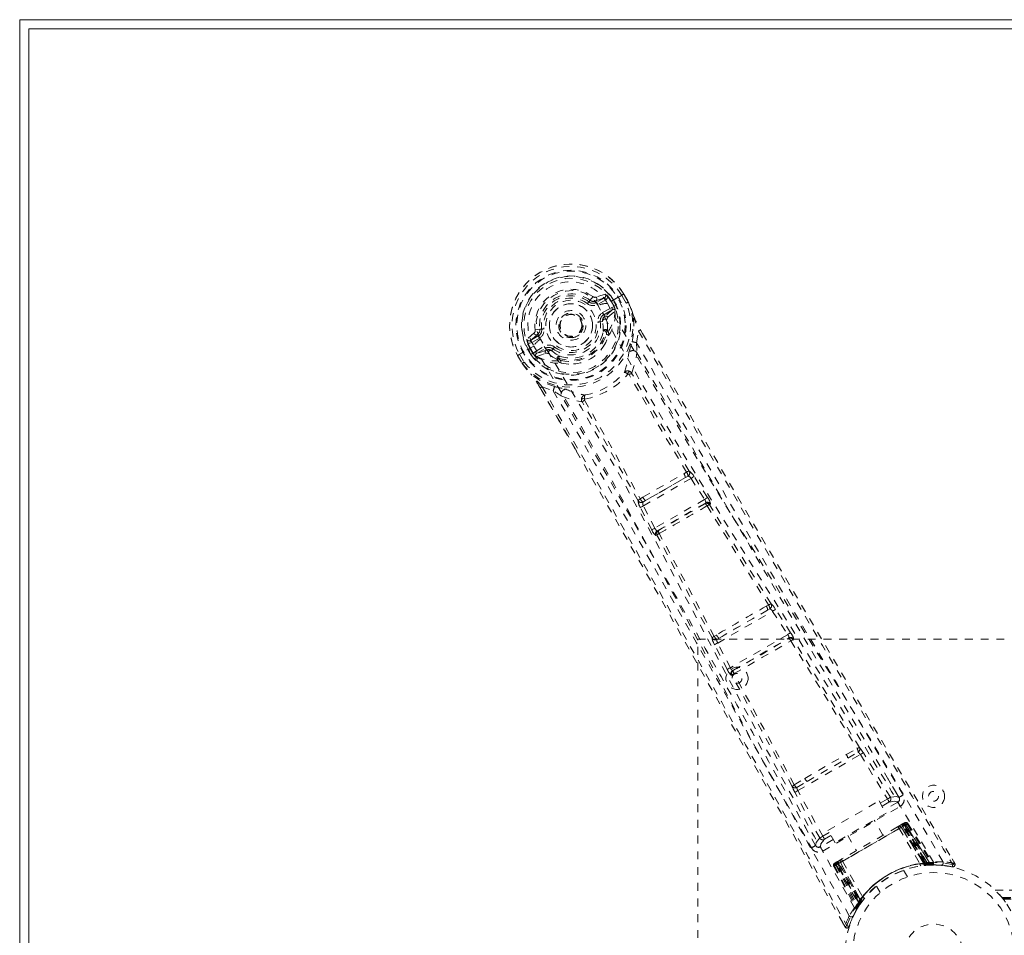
# Model space of a CAD drawing. Header units: inches. Extents: x 21.8 to 105.3, y 43.6 to 67.3.
# Tile 2 of 6: x 21.8 to 34.3, y 55.7 to 67.3. Entities that reach past the tile are written whole.
import ezdxf

# ---------------------------------------------------------------- set-up
doc = ezdxf.new("R2010")
doc.units = ezdxf.units.IN
doc.header["$MEASUREMENT"] = 0
doc.linetypes.add('SLD-Dashed', pattern=[0.075, 0.05, -0.025])
doc.linetypes.add('SLD-Solid', pattern=[0])

msp = doc.modelspace()

# ---------------------------------------------------------------- linework, layer by layer
at = {"color": 7, "linetype": 'SLD-Solid', "lineweight": 15}
for p, q in [((21.788, 67.308), (105.288, 67.308)), ((21.788, 43.558), (21.788, 67.308)), ((21.906, 67.19), (105.17, 67.19)), ((21.906, 43.676), (21.906, 67.19)), ((105.17, 67.19), (21.906, 67.19)), ((21.906, 67.19), (21.906, 43.676))]:
    msp.add_line(p, q, dxfattribs=at)
at = {"color": 7, "linetype": 'SLD-Dashed', "lineweight": 0}
for p, q in [((29.117, 63.732), (29.228, 63.773)), ((29.236, 63.819), (29.121, 63.78)), ((29.228, 63.773), (29.127, 63.714)), ((29.403, 63.779), (29.265, 63.699)), ((29.422, 63.79), (29.403, 63.779)), ((29.468, 63.817), (29.422, 63.79)), ((29.504, 63.704), (29.447, 63.803)), ((29.472, 63.819), (29.468, 63.817)), ((29.529, 63.718), (29.47, 63.819)), ((29.472, 63.819), (29.53, 63.719)), ((29.029, 63.72), (29.043, 63.74)), ((29.043, 63.74), (29.05, 63.735)), ((29.117, 63.732), (29.127, 63.714)), ((29.243, 63.747), (29.142, 63.688)), ((29.145, 63.673), (29.146, 63.671)), ((29.203, 63.583), (29.316, 63.648)), ((29.312, 63.724), (29.316, 63.726)), ((29.351, 63.656), (29.312, 63.724)), ((29.351, 63.666), (29.316, 63.726)), ((29.342, 63.742), (29.378, 63.68)), ((29.342, 63.742), (29.342, 63.742)), ((29.351, 63.666), (29.378, 63.68)), ((29.351, 63.666), (29.356, 63.647)), ((29.356, 63.647), (29.351, 63.656)), ((29.378, 63.68), (29.378, 63.68)), ((29.532, 63.715), (29.53, 63.719)), ((28.933, 63.506), (28.937, 63.499)), ((29.218, 63.557), (29.331, 63.622)), ((29.23, 63.535), (29.218, 63.557)), ((29.331, 63.622), (29.23, 63.535)), ((29.271, 63.524), (29.359, 63.6)), ((29.363, 63.615), (29.359, 63.6)), ((29.359, 63.6), (29.359, 63.6)), ((29.359, 63.6), (29.359, 63.6)), ((29.363, 63.615), (29.364, 63.621)), ((28.937, 63.499), (28.944, 63.485)), ((29.203, 63.472), (29.174, 63.468)), ((28.33, 63.323), (28.239, 63.243)), ((28.284, 63.227), (28.374, 63.303)), ((28.384, 63.286), (28.284, 63.227)), ((28.399, 63.26), (28.299, 63.201)), ((28.404, 63.371), (28.345, 63.363)), ((28.374, 63.303), (28.384, 63.286)), ((28.404, 63.371), (28.428, 63.374)), ((29.25, 63.333), (29.241, 63.349)), ((29.273, 63.34), (29.264, 63.356)), ((29.281, 63.311), (29.28, 63.291)), ((29.635, 63.2), (29.661, 63.348)), ((29.685, 63.364), (29.712, 63.318)), ((29.711, 63.317), (29.685, 63.363)), ((28.328, 63.158), (28.191, 63.079)), ((28.284, 63.13), (28.279, 63.128)), ((28.279, 63.128), (28.314, 63.067)), ((28.323, 63.062), (28.284, 63.13)), ((28.348, 63.089), (28.46, 63.154)), ((28.363, 63.063), (28.475, 63.128)), ((28.412, 63.248), (28.411, 63.25)), ((28.488, 63.106), (28.475, 63.128)), ((28.125, 63.042), (28.121, 63.04)), ((28.121, 63.04), (28.179, 62.939)), ((28.122, 63.041), (28.18, 62.94)), ((28.171, 63.068), (28.125, 63.042)), ((28.148, 63.053), (28.205, 62.954)), ((28.191, 63.079), (28.171, 63.068)), ((28.289, 63.051), (28.254, 63.113)), ((28.289, 63.051), (28.314, 63.067)), ((28.289, 63.051), (28.289, 63.051)), ((28.314, 63.067), (28.328, 63.053)), ((28.328, 63.053), (28.323, 63.062)), ((28.347, 63.034), (28.353, 63.032)), ((28.353, 63.032), (28.353, 63.031)), ((28.353, 63.032), (28.353, 63.031)), ((28.367, 63.027), (28.353, 63.031)), ((28.488, 63.106), (28.363, 63.063)), ((28.367, 63.027), (28.477, 63.066)), ((28.574, 63.122), (28.556, 63.098)), ((28.644, 63.004), (28.653, 62.988)), ((28.179, 62.939), (28.182, 62.935)), ((28.636, 62.972), (28.626, 62.988)), ((28.675, 62.942), (28.656, 62.951)), ((29.54, 62.796), (29.54, 62.796)), ((28.408, 62.627), (28.868, 61.825)), ((28.872, 61.827), (28.41, 62.627)), ((28.435, 62.64), (28.576, 62.588)), ((28.973, 62.469), (28.973, 62.469)), ((30.271, 61.555), (30.236, 61.535)), ((30.256, 61.485), (30.29, 61.504)), ((30.538, 61.233), (30.366, 61.499)), ((29.723, 61.126), (30.328, 61.475)), ((30.256, 61.485), (29.751, 61.193)), ((30.328, 61.475), (30.501, 61.208)), ((29.717, 61.236), (29.683, 61.216)), ((29.717, 61.174), (29.751, 61.193)), ((29.867, 60.843), (29.723, 61.126)), ((30.501, 61.208), (29.867, 60.843)), ((29.898, 60.808), (30.516, 61.165)), ((30.516, 61.165), (30.506, 61.154)), ((30.565, 61.139), (30.575, 61.15)), ((29.828, 60.822), (29.684, 61.105)), ((29.895, 60.752), (29.881, 60.749)), ((29.913, 60.811), (29.898, 60.808)), ((30.667, 59.382), (31.366, 59.785)), ((31.303, 59.801), (30.685, 59.444)), ((31.314, 59.866), (31.286, 59.85)), ((31.303, 59.801), (31.331, 59.816)), ((31.366, 59.785), (31.557, 59.488)), ((31.595, 59.513), (31.404, 59.81)), ((30.413, 59.433), (36.413, 59.433)), ((30.413, 51.433), (30.413, 59.433)), ((30.652, 59.484), (30.624, 59.467)), ((30.685, 59.444), (30.658, 59.428)), ((30.829, 59.068), (30.667, 59.382)), ((31.557, 59.488), (30.829, 59.068)), ((30.857, 59.032), (31.574, 59.446)), ((31.574, 59.446), (31.569, 59.439)), ((31.629, 59.425), (31.634, 59.432)), ((30.789, 59.047), (30.628, 59.361)), ((30.866, 59.033), (30.857, 59.032)), ((30.84, 58.973), (30.848, 58.974)), ((32.303, 57.966), (32.441, 58.039)), ((32.321, 57.92), (32.454, 57.995)), ((31.687, 57.505), (32.482, 57.964)), ((31.805, 57.623), (32.321, 57.92)), ((32.482, 57.964), (32.826, 57.399)), ((32.864, 57.422), (32.52, 57.987)), ((31.642, 57.577), (31.775, 57.661)), ((31.674, 57.544), (31.805, 57.623)), ((32.972, 57.421), (32.826, 57.668)), ((32.005, 56.925), (31.687, 57.505)), ((31.965, 56.903), (31.648, 57.484)), ((32.07, 56.999), (32.72, 57.374)), ((32.72, 57.374), (32.81, 57.218)), ((32.735, 57.347), (32.826, 57.399)), ((32.977, 57.412), (32.974, 57.419)), ((32.005, 56.737), (32.988, 57.305)), ((32.758, 57.308), (32.848, 57.36)), ((32.958, 57.357), (32.786, 57.259)), ((32.81, 57.218), (32.16, 56.843)), ((32.77, 56.938), (32.658, 57.13)), ((31.771, 57.059), (31.912, 56.809)), ((32.16, 56.843), (32.07, 56.999)), ((32.183, 56.565), (33.048, 57.065)), ((33.037, 57.058), (32.194, 56.572)), ((32.209, 56.581), (33.021, 57.049)), ((33.02, 57.082), (32.973, 57.055)), ((32.973, 57.055), (33.006, 57.074)), ((32.975, 57.023), (33.24, 56.574)), ((33.061, 57.072), (33.002, 57.039)), ((33.002, 57.038), (33.002, 57.039)), ((33.002, 57.039), (33.295, 56.571)), ((33.294, 56.571), (33.002, 57.038)), ((33.012, 57.077), (33.006, 57.074)), ((33.026, 57.053), (33.021, 57.049)), ((33.021, 57.049), (33.291, 56.583)), ((33.028, 57.087), (33.022, 57.083)), ((33.298, 56.583), (33.026, 57.053)), ((33.039, 57.093), (33.033, 57.09)), ((33.037, 57.058), (33.042, 57.062)), ((33.31, 56.585), (33.037, 57.058)), ((33.042, 57.062), (33.318, 56.585)), ((33.054, 57.068), (33.048, 57.065)), ((33.048, 57.065), (33.324, 56.586)), ((33.333, 56.586), (33.054, 57.068)), ((33.373, 56.571), (33.057, 57.074)), ((33.061, 57.072), (33.372, 56.574)), ((33.088, 57.088), (33.076, 57.081)), ((33.076, 57.081), (33.393, 56.574)), ((33.088, 57.088), (33.409, 56.574)), ((32.137, 56.884), (31.974, 56.79)), ((32.005, 56.925), (32.086, 56.972)), ((32.027, 56.886), (32.108, 56.933)), ((32.321, 56.935), (32.432, 56.743)), ((31.913, 56.807), (31.918, 56.8)), ((32.228, 56.625), (32.181, 56.598)), ((32.195, 56.606), (32.228, 56.625)), ((33.682, 56.58), (33.648, 56.638)), ((32.154, 56.549), (32.143, 56.542)), ((32.143, 56.542), (32.427, 56.007)), ((32.154, 56.549), (32.435, 56.021)), ((32.169, 56.591), (32.162, 56.587)), ((32.228, 56.592), (32.17, 56.558)), ((32.17, 56.562), (32.448, 56.037)), ((32.17, 56.558), (32.445, 56.04)), ((32.18, 56.597), (32.174, 56.594)), ((32.183, 56.565), (32.176, 56.562)), ((32.176, 56.562), (32.454, 56.079)), ((32.459, 56.086), (32.183, 56.565)), ((32.188, 56.568), (32.194, 56.572)), ((32.463, 56.092), (32.188, 56.568)), ((32.195, 56.606), (32.19, 56.603)), ((32.194, 56.572), (32.467, 56.098)), ((32.209, 56.581), (32.204, 56.578)), ((32.204, 56.578), (32.475, 56.108)), ((32.479, 56.114), (32.209, 56.581)), ((32.228, 56.592), (32.229, 56.592)), ((32.487, 56.105), (32.228, 56.592)), ((32.229, 56.592), (32.488, 56.105)), ((32.255, 56.607), (32.512, 56.153)), ((33.081, 56.408), (33.033, 56.492)), ((33.291, 56.583), (33.298, 56.583)), ((33.291, 56.583), (33.294, 56.554)), ((33.295, 56.571), (33.294, 56.571)), ((33.301, 56.555), (33.294, 56.554)), ((33.295, 56.571), (33.372, 56.574)), ((33.298, 56.583), (33.301, 56.555)), ((33.31, 56.585), (33.313, 56.556)), ((33.318, 56.585), (33.31, 56.585)), ((33.318, 56.585), (33.32, 56.557)), ((33.321, 56.557), (33.322, 56.557)), ((33.322, 56.557), (33.339, 56.557)), ((33.324, 56.586), (33.333, 56.586)), ((33.324, 56.586), (33.327, 56.557)), ((33.335, 56.558), (33.327, 56.557)), ((33.333, 56.586), (33.335, 56.558)), ((33.365, 56.559), (33.335, 56.558)), ((33.358, 56.558), (33.397, 56.56)), ((33.393, 56.574), (33.409, 56.574)), ((33.411, 56.561), (33.426, 56.561)), ((33.418, 56.56), (33.434, 56.56)), ((33.597, 56.545), (33.651, 56.537)), ((33.657, 56.564), (33.65, 56.535)), ((32.687, 56.292), (32.735, 56.208)), ((34.199, 56.238), (92.877, 56.238)), ((92.877, 56.238), (34.2, 56.238)), ((32.475, 56.108), (32.479, 56.114)), ((34.286, 56.143), (34.282, 56.148)), ((34.282, 56.148), (92.795, 56.148)), ((34.282, 56.148), (92.795, 56.148)), ((92.797, 56.148), (34.282, 56.148)), ((34.285, 56.144), (34.29, 56.138)), ((34.286, 56.143), (92.791, 56.143)), ((34.288, 56.14), (92.788, 56.14)), ((34.293, 56.134), (92.783, 56.134)), ((34.301, 56.124), (92.776, 56.124)), ((34.302, 56.123), (92.775, 56.123)), ((32.427, 56.007), (32.435, 56.021)), ((32.427, 55.979), (32.434, 55.992)), ((32.445, 56.04), (32.487, 56.105)), ((32.445, 56.01), (32.485, 56.074)), ((32.454, 56.079), (32.459, 56.086)), ((32.478, 56.063), (32.454, 56.079)), ((32.483, 56.07), (32.459, 56.086)), ((32.467, 56.098), (32.463, 56.092)), ((32.487, 56.075), (32.463, 56.092)), ((32.491, 56.081), (32.467, 56.098)), ((32.478, 56.063), (32.473, 56.055)), ((32.498, 56.091), (32.475, 56.108)), ((32.483, 56.07), (32.478, 56.063)), ((32.481, 56.068), (32.487, 56.075)), ((32.485, 56.074), (32.486, 56.074)), ((32.486, 56.074), (32.491, 56.081)), ((32.488, 56.105), (32.487, 56.105)), ((32.502, 56.097), (32.498, 56.091)), ((32.253, 55.832), (32.285, 55.773)), ((32.253, 55.832), (32.285, 55.773)), ((32.256, 55.829), (32.287, 55.774)), ((32.285, 55.773), (32.312, 55.788)), ((32.339, 55.78), (32.358, 55.83))]:
    msp.add_line(p, q, dxfattribs=at)
at = {"color": 7, "linetype": 'SLD-Dashed', "lineweight": 0, "flags": 128}
for points in [[(28.411, 63.25), (28.378, 63.319), (28.361, 63.395), (28.36, 63.474), (28.377, 63.553), (28.409, 63.628), (28.455, 63.696), (28.513, 63.755), (28.581, 63.802), (28.656, 63.837), (28.737, 63.858), (28.819, 63.864), (28.899, 63.855), (28.976, 63.829), (29.044, 63.789), (29.101, 63.737), (29.145, 63.673)], [(29.243, 63.747), (29.24, 63.752), (29.237, 63.756), (29.235, 63.761), (29.233, 63.765), (29.231, 63.768), (29.229, 63.77), (29.228, 63.772), (29.228, 63.773)], [(29.271, 63.783), (29.261, 63.762), (29.243, 63.747)], [(29.447, 63.803), (29.452, 63.806), (29.458, 63.809), (29.462, 63.812), (29.466, 63.815), (29.469, 63.817), (29.471, 63.818), (29.472, 63.819), (29.472, 63.819)], [(29.011, 63.697), (29.014, 63.701), (29.017, 63.706), (29.02, 63.71), (29.023, 63.713), (29.025, 63.716), (29.027, 63.718), (29.028, 63.72), (29.029, 63.72)], [(29.142, 63.688), (29.139, 63.693), (29.136, 63.698), (29.134, 63.702), (29.132, 63.706), (29.13, 63.71), (29.128, 63.712), (29.127, 63.714), (29.127, 63.714)], [(33.411, 56.595), (32.88, 57.496), (32.341, 58.388), (31.793, 59.273), (31.243, 60.151), (30.696, 61.026), (30.16, 61.902), (29.642, 62.783), (29.146, 63.671)], [(33.533, 56.602), (33.003, 57.504), (32.463, 58.4), (31.917, 59.287), (31.368, 60.169), (30.821, 61.047), (30.284, 61.926), (29.764, 62.81), (29.265, 63.699)], [(29.316, 63.726), (29.319, 63.728), (29.325, 63.732), (29.333, 63.736), (29.342, 63.742)], [(29.316, 63.648), (29.333, 63.654), (29.351, 63.656)], [(29.331, 63.622), (29.33, 63.622), (29.329, 63.624), (29.328, 63.626), (29.326, 63.63), (29.324, 63.633), (29.321, 63.638), (29.319, 63.643), (29.316, 63.648)], [(29.351, 63.666), (29.351, 63.666), (29.351, 63.666)], [(29.53, 63.719), (29.53, 63.719), (29.529, 63.718), (29.527, 63.717), (29.524, 63.715), (29.52, 63.713), (29.515, 63.71), (29.51, 63.707), (29.504, 63.704)], [(29.532, 63.715), (29.531, 63.714), (29.529, 63.714), (29.526, 63.713), (29.523, 63.711), (29.519, 63.71), (29.514, 63.708), (29.509, 63.706), (29.504, 63.704)], [(29.53, 63.719), (29.567, 63.628), (29.592, 63.554)], [(29.596, 63.543), (29.57, 63.621), (29.532, 63.715)], [(29.203, 63.583), (29.206, 63.578), (29.209, 63.573), (29.211, 63.568), (29.213, 63.565), (29.215, 63.561), (29.217, 63.559), (29.218, 63.557), (29.218, 63.557)], [(29.258, 63.491), (29.261, 63.513), (29.271, 63.524)], [(29.579, 63.213), (29.604, 63.371), (29.596, 63.543)], [(29.596, 63.543), (29.594, 63.549), (29.592, 63.554)], [(28.458, 63.378), (28.452, 63.377), (28.447, 63.376), (28.442, 63.376), (28.437, 63.375), (28.434, 63.374), (28.431, 63.374), (28.429, 63.374), (28.428, 63.374)], [(29.145, 63.465), (29.15, 63.465), (29.156, 63.466), (29.161, 63.467), (29.165, 63.467), (29.169, 63.468), (29.172, 63.468), (29.174, 63.468), (29.174, 63.468)], [(29.21, 63.346), (29.211, 63.403), (29.203, 63.472)], [(29.264, 63.356), (29.266, 63.418), (29.258, 63.491)], [(28.374, 63.303), (28.399, 63.334), (28.404, 63.352)], [(28.399, 63.26), (28.397, 63.265), (28.394, 63.269), (28.391, 63.274), (28.389, 63.278), (28.387, 63.281), (28.386, 63.283), (28.385, 63.285), (28.384, 63.286)], [(28.404, 63.352), (28.405, 63.362), (28.404, 63.371)], [(29.209, 63.149), (29.244, 63.203), (29.28, 63.291)], [(29.661, 63.348), (29.666, 63.351), (29.671, 63.354), (29.676, 63.357), (29.68, 63.36), (29.683, 63.362), (29.685, 63.363), (29.686, 63.364), (29.685, 63.364)], [(29.661, 63.348), (30.394, 62.081), (31.138, 60.809), (31.875, 59.563), (32.001, 59.35), (32.132, 59.128), (32.242, 58.943), (32.359, 58.746), (32.487, 58.531), (32.626, 58.298), (32.737, 58.111), (32.871, 57.885), (33.037, 57.607), (33.145, 57.426), (33.277, 57.204), (33.411, 56.979), (33.537, 56.765), (33.657, 56.564)], [(29.712, 63.318), (31.004, 61.096), (32.34, 58.837), (33.682, 56.58)], [(28.299, 63.201), (28.276, 63.194), (28.253, 63.195)], [(28.284, 63.227), (28.284, 63.227), (28.285, 63.225), (28.286, 63.223), (28.288, 63.219), (28.29, 63.215), (28.293, 63.211), (28.296, 63.206), (28.299, 63.201)], [(32.341, 55.914), (31.824, 56.824), (31.319, 57.739), (30.823, 58.656), (30.334, 59.573), (29.847, 60.485), (29.354, 61.389), (28.849, 62.281), (28.328, 63.158)], [(32.408, 56.016), (31.893, 56.926), (31.39, 57.839), (30.898, 58.755), (30.413, 59.671), (29.929, 60.582), (29.438, 61.484), (28.934, 62.374), (28.413, 63.247)], [(28.46, 63.154), (28.463, 63.149), (28.466, 63.144), (28.469, 63.14), (28.471, 63.136), (28.473, 63.133), (28.474, 63.13), (28.475, 63.129), (28.475, 63.128)], [(28.592, 63.146), (28.588, 63.141), (28.585, 63.137), (28.582, 63.133), (28.579, 63.129), (28.577, 63.126), (28.575, 63.124), (28.574, 63.122), (28.574, 63.122)], [(33.026, 57.45), (32.956, 57.566), (32.868, 57.714), (32.761, 57.894), (32.636, 58.105), (32.509, 58.319), (32.396, 58.507), (32.318, 58.639), (32.247, 58.758), (32.185, 58.862), (32.106, 58.995), (32.023, 59.136), (31.943, 59.27), (31.528, 59.97), (31.111, 60.674), (30.618, 61.512), (30.118, 62.366), (29.635, 63.2)], [(28.121, 63.04), (28.121, 63.039), (28.122, 63.04), (28.124, 63.041), (28.128, 63.042), (28.132, 63.044), (28.137, 63.047), (28.142, 63.05), (28.148, 63.053)], [(28.314, 63.067), (28.314, 63.067), (28.314, 63.067)], [(28.323, 63.062), (28.333, 63.077), (28.348, 63.089)], [(28.348, 63.089), (28.351, 63.084), (28.353, 63.079), (28.356, 63.075), (28.358, 63.071), (28.36, 63.068), (28.362, 63.065), (28.362, 63.064), (28.363, 63.063)], [(28.512, 63.06), (28.492, 63.069), (28.477, 63.066)], [(28.626, 62.988), (28.572, 63.017), (28.512, 63.06)], [(28.556, 63.098), (28.611, 63.057), (28.662, 63.029)], [(29.535, 63.068), (29.537, 63.076), (29.541, 63.089)], [(29.573, 62.816), (29.616, 62.942), (29.64, 63.072)], [(28.205, 62.954), (28.2, 62.951), (28.194, 62.947), (28.189, 62.945), (28.185, 62.942), (28.182, 62.941), (28.18, 62.939), (28.179, 62.939), (28.179, 62.939)], [(28.179, 62.939), (28.239, 62.861), (28.291, 62.803)], [(28.182, 62.935), (28.182, 62.936), (28.184, 62.937), (28.186, 62.939), (28.189, 62.941), (28.193, 62.944), (28.197, 62.947), (28.201, 62.95), (28.205, 62.954)], [(28.182, 62.935), (28.237, 62.863), (28.298, 62.794)], [(28.675, 62.942), (28.768, 62.928), (28.833, 62.932)], [(28.291, 62.803), (28.294, 62.798), (28.298, 62.794)], [(28.593, 62.643), (28.444, 62.7), (28.298, 62.794)], [(29.573, 62.816), (29.566, 62.824), (29.558, 62.829), (29.549, 62.831), (29.541, 62.831), (29.534, 62.827), (29.529, 62.82), (29.526, 62.811), (29.526, 62.801)], [(30.27, 61.555), (29.901, 62.174), (29.54, 62.796)], [(30.305, 61.567), (29.935, 62.186), (29.575, 62.807)], [(28.408, 62.627), (28.408, 62.627), (28.409, 62.627), (28.411, 62.628), (28.415, 62.629), (28.419, 62.632), (28.425, 62.634), (28.43, 62.637), (28.435, 62.64)], [(28.435, 62.64), (29.166, 61.37), (29.895, 60.091), (30.606, 58.83), (30.714, 58.638), (30.826, 58.437), (30.926, 58.26), (31.023, 58.087), (31.129, 57.899), (31.202, 57.768), (31.279, 57.631), (31.355, 57.495), (31.413, 57.392), (31.481, 57.27), (31.56, 57.128), (31.723, 56.839), (31.823, 56.66), (31.947, 56.438), (32.075, 56.21), (32.196, 55.993), (32.312, 55.788)], [(28.576, 62.588), (28.836, 62.138), (29.101, 61.675), (29.371, 61.201), (29.626, 60.754), (29.887, 60.293), (30.158, 59.813), (30.398, 59.386), (30.524, 59.162), (30.658, 58.924), (30.799, 58.672), (30.948, 58.407), (31.082, 58.167), (31.2, 57.957), (31.293, 57.79), (31.398, 57.603), (31.516, 57.392), (31.626, 57.195), (31.72, 57.027), (31.798, 56.888), (31.861, 56.777)], [(28.684, 62.52), (28.809, 62.476), (28.94, 62.45)], [(28.719, 62.615), (28.732, 62.612), (28.74, 62.609)], [(28.976, 62.483), (28.967, 62.488), (28.958, 62.49), (28.95, 62.489), (28.943, 62.485), (28.938, 62.479), (28.936, 62.47), (28.936, 62.46), (28.94, 62.45)], [(29.655, 61.192), (29.304, 61.821), (28.946, 62.444)], [(28.973, 62.469), (29.332, 61.845), (29.683, 61.216)], [(28.868, 61.825), (29.713, 60.351), (31.002, 58.064), (32.253, 55.832)], [(29.717, 61.236), (29.976, 61.387), (30.236, 61.535)], [(30.328, 61.475), (30.341, 61.483), (30.353, 61.491), (30.361, 61.496), (30.366, 61.499)], [(29.751, 61.193), (30.003, 61.34), (30.256, 61.485)], [(29.684, 61.105), (29.688, 61.108), (29.697, 61.112), (29.71, 61.119), (29.723, 61.126)], [(29.717, 61.174), (29.716, 61.173), (29.715, 61.171), (29.714, 61.166), (29.714, 61.155), (29.717, 61.141), (29.723, 61.126)], [(30.501, 61.208), (30.514, 61.217), (30.525, 61.224), (30.534, 61.23), (30.538, 61.233)], [(30.501, 61.208), (30.506, 61.201), (30.51, 61.194), (30.514, 61.187), (30.516, 61.181), (30.518, 61.171), (30.516, 61.165)], [(30.532, 61.126), (30.921, 60.496), (31.314, 59.866)], [(31.346, 59.879), (30.954, 60.51), (30.565, 61.139)], [(29.828, 60.822), (29.832, 60.825), (29.842, 60.829), (29.854, 60.836), (29.867, 60.843)], [(29.898, 60.808), (29.892, 60.809), (29.884, 60.816), (29.88, 60.821), (29.875, 60.828), (29.871, 60.835), (29.867, 60.843)], [(30.596, 59.446), (30.246, 60.101), (29.895, 60.752)], [(30.624, 59.467), (30.274, 60.123), (29.923, 60.775)], [(31.366, 59.785), (31.379, 59.794), (31.391, 59.801), (31.4, 59.807), (31.404, 59.81)], [(31.404, 59.81), (31.386, 59.836), (31.384, 59.838)], [(31.557, 59.488), (31.57, 59.497), (31.582, 59.504), (31.591, 59.51), (31.595, 59.513)], [(30.628, 59.361), (30.614, 59.39), (30.613, 59.393)], [(30.628, 59.361), (30.632, 59.364), (30.641, 59.368), (30.654, 59.375), (30.667, 59.382)], [(31.598, 59.411), (32.021, 58.727), (32.441, 58.039)], [(32.471, 58.054), (32.052, 58.741), (31.629, 59.425)], [(30.789, 59.047), (30.793, 59.05), (30.803, 59.054), (30.815, 59.061), (30.829, 59.068)], [(31.642, 57.578), (31.257, 58.286), (30.876, 58.994)], [(31.615, 57.559), (31.229, 58.266), (30.848, 58.974)], [(31.775, 57.661), (32.039, 57.814), (32.303, 57.966)], [(31.805, 57.623), (32.063, 57.772), (32.321, 57.92)], [(32.482, 57.964), (32.495, 57.972), (32.507, 57.979), (32.516, 57.985), (32.52, 57.987)], [(31.648, 57.484), (31.652, 57.486), (31.661, 57.491), (31.674, 57.498), (31.687, 57.505)], [(32.826, 57.399), (32.839, 57.407), (32.851, 57.414), (32.86, 57.42), (32.864, 57.422)], [(32.848, 57.36), (32.847, 57.361), (32.846, 57.363), (32.844, 57.367), (32.841, 57.372), (32.838, 57.378), (32.834, 57.384), (32.83, 57.391), (32.826, 57.399)], [(32.848, 57.36), (32.922, 57.37), (32.958, 57.357)], [(32.974, 57.419), (32.938, 57.432), (32.864, 57.422)], [(32.988, 57.305), (32.977, 57.325), (32.967, 57.341), (32.96, 57.353), (32.958, 57.357)], [(32.955, 57.044), (32.779, 56.943), (32.601, 56.84), (32.422, 56.737), (32.247, 56.636)], [(32.975, 57.023), (32.797, 56.92), (32.615, 56.815), (32.434, 56.71), (32.255, 56.607)], [(32.961, 57.048), (32.961, 57.048), (32.959, 57.047), (32.957, 57.046), (32.955, 57.044)], [(33.002, 57.038), (32.999, 57.037), (32.993, 57.033), (32.985, 57.029), (32.975, 57.023)], [(33.021, 57.082), (33.02, 57.082), (33.019, 57.082)], [(33.026, 57.053), (33.033, 57.057), (33.04, 57.06), (33.046, 57.064), (33.051, 57.067), (33.056, 57.069), (33.059, 57.071), (33.06, 57.072), (33.061, 57.072)], [(33.036, 57.091), (33.035, 57.091), (33.033, 57.09), (33.031, 57.088), (33.028, 57.087)], [(33.076, 57.081), (33.073, 57.08), (33.066, 57.075), (33.055, 57.069), (33.042, 57.062)], [(33.054, 57.068), (33.067, 57.076), (33.078, 57.082), (33.086, 57.087), (33.088, 57.088)], [(33.061, 57.072), (33.057, 57.077), (33.055, 57.079)], [(31.965, 56.903), (31.919, 56.844), (31.913, 56.807)], [(31.965, 56.903), (31.97, 56.906), (31.978, 56.91), (31.99, 56.917), (32.005, 56.925)], [(31.974, 56.79), (31.981, 56.827), (32.027, 56.886)], [(32.027, 56.886), (32.026, 56.887), (32.025, 56.889), (32.023, 56.893), (32.02, 56.898), (32.017, 56.904), (32.013, 56.91), (32.009, 56.917), (32.005, 56.925)], [(31.974, 56.79), (31.977, 56.785), (31.984, 56.774), (31.993, 56.757), (32.005, 56.737)], [(32.247, 56.636), (32.244, 56.634), (32.242, 56.633), (32.241, 56.632), (32.24, 56.632)], [(32.143, 56.542), (32.145, 56.544), (32.152, 56.548), (32.163, 56.554), (32.176, 56.562)], [(32.188, 56.568), (32.175, 56.561), (32.165, 56.555), (32.157, 56.551), (32.154, 56.549)], [(32.174, 56.594), (32.171, 56.592), (32.168, 56.59), (32.166, 56.589), (32.166, 56.589)], [(32.17, 56.558), (32.17, 56.558), (32.172, 56.559), (32.175, 56.561), (32.179, 56.563), (32.184, 56.566), (32.19, 56.57), (32.197, 56.574), (32.204, 56.578)], [(32.255, 56.607), (32.245, 56.602), (32.237, 56.597), (32.232, 56.594), (32.229, 56.592)], [(33.377, 56.568), (33.373, 56.573), (33.372, 56.575)], [(33.399, 56.56), (33.445, 56.56), (33.503, 56.556)], [(33.423, 56.562), (33.412, 56.569), (33.401, 56.578)], [(33.651, 56.538), (33.659, 56.538), (33.667, 56.54), (33.674, 56.544), (33.68, 56.549), (33.685, 56.556), (33.686, 56.563), (33.686, 56.57), (33.683, 56.577)], [(33.682, 56.58), (33.682, 56.58), (33.68, 56.579), (33.675, 56.575), (33.667, 56.57), (33.661, 56.568), (33.657, 56.564)], [(32.479, 56.114), (32.488, 56.107), (32.495, 56.102), (32.5, 56.098), (32.502, 56.097)], [(34.304, 56.12), (34.297, 56.129), (34.293, 56.134)], [(34.297, 56.129), (34.298, 56.128), (34.301, 56.124)], [(34.301, 56.124), (34.314, 56.107), (34.322, 56.097), (34.326, 56.091), (34.328, 56.088), (34.328, 56.088)], [(32.396, 55.917), (32.421, 55.969), (32.448, 56.014)], [(32.288, 55.775), (32.293, 55.769), (32.3, 55.764), (32.308, 55.761), (32.316, 55.76), (32.323, 55.761), (32.33, 55.764), (32.335, 55.77), (32.339, 55.776)], [(32.34, 55.779), (32.354, 55.82), (32.358, 55.829)]]:
    msp.add_lwpolyline(points, dxfattribs=at)
at = {"color": 7, "linetype": 'SLD-Dashed', "lineweight": 0}
for centre, radius in [((28.801, 63.421), 0.7), ((28.801, 63.421), 0.69), ((28.801, 63.421), 0.623), ((28.801, 63.421), 0.32), ((28.801, 63.421), 0.275), ((28.801, 63.421), 0.188), ((28.801, 63.421), 0.156), ((28.801, 63.421), 0.142), ((28.801, 63.421), 0.14), ((28.801, 63.421), 0.138), ((30.913, 58.933), 0.141), ((30.913, 58.933), 0.0625), ((33.413, 57.433), 0.141), ((33.413, 57.433), 0.0625), ((33.413, 55.433), 1.125), ((33.413, 55.433), 1.03), ((33.413, 55.433), 0.375)]:
    msp.add_circle(centre, radius, dxfattribs=at)
for centre, radius, start, end in [((28.801, 63.421), 0.78, 30, 209.3038), ((28.801, 63.421), 0.78, 30.7166, 209.2834), ((28.801, 63.421), 0.75, 30.5685, 209.4316), ((28.801, 63.421), 0.629, 30.6527, 209.3472), ((28.801, 63.421), 0.599, 30.6527, 209.3473), ((28.794, 63.434), 0.541, 29.3502, 210.6498), ((28.801, 63.421), 0.459, 52.774, 187.226), ((28.801, 63.421), 0.4, 52.774, 187.226), ((28.801, 63.421), 0.376, 52.774, 187.226), ((28.801, 63.421), 0.346, 52.7741, 187.226), ((30.241, 62.867), 1.481, 141.6256, 143.9208), ((29.107, 63.823), 0.0454, 232.4722, 288.7023), ((29.101, 63.758), 0.0301, 301.4207, 47.6541), ((29.214, 63.799), 0.0299, 298.0462, 42.1104), ((29.108, 63.657), 0.206, 37.6662, 51.6536), ((28.801, 63.421), 0.593, 30.6711, 37.6091), ((28.801, 63.421), 0.787, 218.0937, 21.9063), ((28.801, 63.421), 0.758, 218.0937, 21.9063), ((28.801, 63.421), 0.632, 215.8274, 24.1725), ((28.801, 63.421), 0.602, 216.0327, 23.9673), ((28.801, 63.421), 0.275, 359.9996, 180.0004), ((29.083, 63.791), 0.119, 232.7741, 299.9994), ((29.083, 63.791), 0.089, 232.774, 300), ((29.086, 63.797), 0.0715, 239.6356, 295.203), ((29.257, 63.467), 0.233, 88.0382, 118.5934), ((29.249, 63.601), 0.116, 9.647, 23.0924), ((29.263, 63.48), 0.119, 119.9998, 187.2271), ((29.263, 63.48), 0.089, 120, 187.226), ((29.268, 63.482), 0.0649, 124.9241, 188.6805), ((29.234, 63.471), 0.031, 40.1773, 178.3518), ((29.245, 63.509), 0.0299, 31.1724, 118.9533), ((28.918, 63.602), 0.441, 323.5933, 359.7436), ((28.873, 63.568), 0.492, 325.7083, 5.4799), ((29.346, 63.595), 0.0306, 55.4266, 120.9248), ((30.699, 63.983), 1.187, 201.2124, 211.4274), ((33.012, 64.572), 3.568, 196.7477, 200.0568), ((28.34, 63.363), 0.119, 299.9995, 7.2273), ((28.801, 63.421), 0.275, 179.9997, 0.0003), ((28.801, 63.421), 0.376, 232.774, 7.226), ((28.801, 63.421), 0.346, 232.774, 7.226), ((28.301, 63.357), 0.0454, 311.2501, 7.5757), ((28.36, 63.33), 0.0301, 192.3503, 298.5768), ((28.34, 63.363), 0.089, 300, 7.226), ((28.795, 63.431), 0.453, 250.4509, 349.5492), ((28.805, 63.415), 0.411, 249.7062, 350.2937), ((28.781, 63.455), 0.494, 257.4884, 342.5116), ((28.801, 63.421), 0.157, 275.2931, 320.0155), ((29.24, 63.338), 0.0305, 35.7207, 165.4468), ((29.229, 63.317), 0.0347, 69.3936, 122.7379), ((29.265, 63.31), 0.0459, 91.1411, 121.6866), ((29.274, 63.294), 0.046, 91.1953, 121.7048), ((29.221, 63.318), 0.033, 341.6202, 28.1119), ((29.247, 63.268), 0.0396, 35.1706, 82.8825), ((29.236, 63.314), 0.0448, 356.214, 34.9406), ((28.268, 63.253), 0.0299, 197.8929, 301.9515), ((28.443, 63.273), 0.206, 188.3491, 202.3318), ((28.801, 63.421), 0.593, 202.3909, 209.3289), ((27.747, 64.044), 1.06, 298.5446, 300.1467), ((28.525, 63.056), 0.221, 120.3093, 152.5201), ((28.52, 63.051), 0.119, 52.7749, 119.9991), ((28.52, 63.051), 0.089, 52.774, 120), ((28.811, 63.404), 0.473, 272.614, 327.3861), ((27.447, 63.804), 2.212, 341.1324, 344.4925), ((29.505, 62.758), 0.461, 73.6619, 80.8253), ((35.016, 63.357), 5.383, 181.6706, 183.0291), ((28.4, 63.102), 0.0863, 214.5611, 232.6967), ((28.378, 63.036), 0.0306, 119.0643, 184.5795), ((28.64, 63.439), 0.499, 234.8893, 273.9929), ((28.586, 63.41), 0.441, 240.2263, 276.4276), ((28.503, 63.081), 0.0299, 121.0996, 208.7745), ((28.515, 63.048), 0.0649, 51.3176, 115.0782), ((28.541, 63.071), 0.031, 61.5712, 199.9017), ((28.654, 63), 0.0305, 74.5491, 204.2845), ((28.665, 62.964), 0.0459, 118.3014, 148.8662), ((28.678, 62.999), 0.0347, 117.2672, 170.6071), ((28.646, 63.146), 0.893, 338.8519, 355.0116), ((29.589, 63.04), 0.0608, 32.5707, 152.0029), ((461.616, 313.996), 499.566, 210.15122, 210.90391), ((28.205, 62.954), 0.03, 210.0028, 215.051), ((28.675, 62.948), 0.0459, 118.2857, 148.8153), ((28.676, 62.991), 0.0449, 205.0854, 243.9412), ((28.681, 63.006), 0.033, 211.8816, 258.3791), ((28.711, 62.958), 0.0396, 157.1274, 204.8204), ((27.366, 62.059), 1.187, 28.5738, 38.788), ((25.697, 60.347), 3.571, 39.9447, 43.2509), ((28.795, 63.432), 0.966, 280.8188, 319.182), ((28.832, 63.367), 0.844, 280.0604, 319.9396), ((29.522, 62.782), 0.0608, 34.0434, 136.226), ((29.472, 62.75), 0.0738, 43.2375, 85.0232), ((29.53, 62.789), 0.0128, 36.6301, 107.6739), ((29.578, 62.737), 0.0708, 92.7125, 122.719), ((29.586, 62.815), 0.0134, 176.1062, 213.2704), ((29.024, 62.48), 0.461, 159.1756, 166.3332), ((29.147, 64.786), 2.213, 255.508, 258.8674), ((25.763, 58.028), 5.359, 56.968, 58.3327), ((28.738, 62.548), 0.0608, 88.0023, 207.4259), ((-404.561, -186.092), 499.509, 29.09605, 29.84883), ((29.117, 63.418), 0.893, 244.9888, 261.1478), ((28.994, 62.477), 0.0608, 103.7766, 205.9533), ((29.047, 62.505), 0.0738, 154.9841, 196.7552), ((28.934, 62.438), 0.0133, 26.7689, 63.9707), ((29.005, 62.406), 0.0708, 117.2846, 147.2832), ((28.985, 62.474), 0.0128, 132.3486, 203.3562), ((30.156, 61.474), 0.101, 6.5254, 37.7697), ((30.312, 61.495), 0.073, 95.746, 124.5992), ((30.187, 61.494), 0.104, 5.9689, 36.1372), ((30.266, 61.543), 0.0457, 301.8545, 31.7288), ((30.278, 61.448), 0.0575, 27.8252, 77.5889), ((30.205, 61.417), 0.181, 27.2162, 56.4687), ((29.715, 61.149), 0.0735, 115.5093, 144.154), ((29.836, 61.203), 0.181, 183.5379, 212.7735), ((29.695, 61.214), 0.0457, 208.2712, 298.146), ((29.778, 61.257), 0.104, 203.86, 234.0336), ((29.81, 61.274), 0.101, 202.2354, 233.4745), ((13.908, 89.218), 32.605, 299.3982, 300.6017), ((11.548, 93.305), 37.361, 299.4614, 300.5383), ((30.528, 61.114), 0.0451, 33.3945, 119.1018), ((30.479, 61.103), 0.0578, 24.2248, 62.3431), ((30.538, 61.126), 0.0451, 33.2281, 119.1397), ((30.574, 61.065), 0.0751, 97.0757, 124.8879), ((30.414, 61.127), 0.163, 8.1257, 40.2221), ((29.981, 60.878), 0.163, 199.7759, 231.8768), ((29.921, 60.77), 0.0451, 120.8653, 206.7689), ((29.936, 60.773), 0.0451, 120.8953, 206.6078), ((29.955, 60.707), 0.0749, 115.0995, 142.9442), ((29.97, 60.809), 0.0574, 177.4932, 215.9371), ((31.362, 59.797), 0.0837, 101.1192, 125.2138), ((31.307, 59.855), 0.0456, 301.2544, 31.8236), ((31.268, 59.769), 0.136, 30.7155, 54.7117), ((47.365, 31.268), 32.795, 119.3607, 120.6393), ((47.678, 30.726), 33.368, 119.3872, 120.6127), ((31.222, 59.799), 0.0814, 1.3109, 38.7551), ((31.244, 59.814), 0.0867, 1.6245, 36.5703), ((31.307, 59.753), 0.068, 28.366, 68.9024), ((31.431, 59.383), 0.209, 13.5047, 38.4151), ((30.659, 59.391), 0.0843, 114.8703, 138.7987), ((30.731, 59.459), 0.136, 185.334, 209.2503), ((30.636, 59.467), 0.0448, 207.9376, 252.9034), ((30.637, 59.465), 0.0424, 250.4474, 300.4157), ((30.704, 59.502), 0.0869, 203.4622, 238.3371), ((30.728, 59.514), 0.0814, 201.2421, 238.6919), ((30.725, 59.417), 0.068, 171.1088, 211.6323), ((14.806, 87.661), 32.825, 299.2911, 300.7089), ((12.913, 90.94), 36.65, 299.349, 300.651), ((31.518, 59.448), 0.0563, 358.2388, 45.7387), ((31.591, 59.4), 0.0451, 32.9894, 119.3784), ((31.547, 59.389), 0.055, 23.1591, 66.332), ((31.597, 59.407), 0.0451, 32.918, 119.4072), ((31.65, 59.336), 0.091, 102.9978, 124.8399), ((30.983, 59.124), 0.209, 201.5827, 226.4959), ((30.884, 59.082), 0.0563, 194.2651, 241.7571), ((30.88, 58.993), 0.0451, 120.5985, 207.0758), ((30.889, 58.994), 0.0451, 120.6201, 207.0153), ((30.915, 58.912), 0.0908, 115.144, 137.031), ((30.92, 59.027), 0.0546, 173.5326, 216.9747), ((32.518, 57.921), 0.141, 109.4659, 123.0581), ((32.345, 57.987), 0.109, 4.2129, 28.3428), ((32.43, 58.034), 0.0456, 301.7536, 25.8262), ((32.39, 57.912), 0.105, 29.6295, 52.4727), ((32.172, 57.786), 0.401, 30.0779, 41.8381), ((32.232, 57.912), 0.0889, 5.6096, 37.6309), ((31.857, 57.695), 0.0889, 202.3648, 234.3916), ((31.705, 57.453), 0.139, 116.8531, 130.6227), ((31.652, 57.585), 0.0456, 214.1731, 298.2464), ((31.996, 57.684), 0.401, 198.1466, 209.9226), ((31.736, 57.636), 0.111, 211.7795, 235.6621), ((31.778, 57.558), 0.105, 187.5348, 210.3629), ((32.825, 57.399), 0.0451, 300.433, 30.8985), ((32.938, 57.395), 0.0423, 298.0383, 23.4284), ((32.195, 58.817), 1.6, 299.1335, 301.2826), ((32.935, 57.396), 0.105, 300.0067, 30.7352), ((32.942, 57.011), 0.0354, 19.2833, 69.1905), ((32.976, 57.022), 0.0299, 31.7973, 119.8131), ((32.977, 57.023), 0.0299, 31.7966, 119.8122), ((32.631, 56.832), 0.447, 29.0916, 32.8045), ((32.638, 56.837), 0.444, 29.0864, 32.8218), ((33.035, 57.056), 0.03, 31.933, 119.9374), ((32.665, 56.852), 0.425, 29.0387, 32.9444), ((33.107, 56.939), 0.166, 109.5963, 118.3477), ((32.532, 56.774), 0.586, 29.3937, 32.0333), ((32.689, 56.866), 0.411, 29.0068, 33.0481), ((33.051, 57.065), 0.03, 31.9681, 119.9711), ((33.057, 57.02), 0.0742, 65.9467, 103.2623), ((33.062, 57.072), 0.03, 31.9953, 119.9948), ((32.005, 56.925), 0.0451, 209.0374, 299.5683), ((31.093, 58.179), 1.598, 298.7169, 300.8676), ((31.952, 56.828), 0.105, 209.2628, 299.9951), ((31.952, 56.826), 0.0423, 216.5711, 301.9609), ((32.254, 56.606), 0.0299, 120.185, 208.2088), ((32.255, 56.606), 0.0299, 120.184, 208.2036), ((32.283, 56.631), 0.0369, 171.8625, 219.6635), ((32.169, 56.556), 0.03, 120.0063, 208.0085), ((32.217, 56.535), 0.0742, 136.7409, 174.0517), ((32.181, 56.563), 0.03, 120.0357, 208.0248), ((32.26, 56.453), 0.163, 121.6985, 130.6337), ((32.196, 56.572), 0.03, 120.0641, 208.0695), ((32.203, 56.57), 0.0356, 112.0687, 200.2914), ((32.539, 56.779), 0.415, 206.9773, 210.9741), ((32.696, 56.869), 0.59, 207.9764, 210.5988), ((32.559, 56.791), 0.426, 207.0632, 210.9608), ((32.583, 56.805), 0.442, 207.1684, 210.9219), ((32.592, 56.81), 0.446, 207.1858, 210.9045), ((33.413, 55.433), 1.158, 77.8706, 162.1288), ((33.429, 55.405), 1.19, 90.8884, 149.1117), ((33.413, 55.433), 1.127, 90.489, 149.5111), ((33.413, 55.434), 1.155, 94.3785, 145.6215), ((33.413, 55.434), 1.155, 95.0796, 144.9203), ((33.413, 55.434), 1.155, 96.0604, 143.9397), ((33.395, 55.465), 1.12, 97.9469, 142.0531), ((33.275, 56.573), 0.0346, 178.9911, 225.1343), ((33.227, 55.844), 0.73, 84.7844, 88.998), ((33.319, 56.586), 0.0297, 211.483, 274.567), ((33.32, 56.586), 0.0297, 211.4839, 274.5171), ((33.237, 55.779), 0.807, 80.3882, 85.6793), ((33.413, 55.432), 1.128, 90.8061, 95.7341), ((33.24, 55.776), 0.813, 79.1434, 84.4973), ((33.413, 55.433), 1.127, 89.7386, 94.7265), ((33.242, 55.768), 0.823, 78.267, 83.6299), ((33.415, 55.409), 1.153, 89.9609, 94.0333), ((33.397, 56.59), 0.0299, 211.8084, 270.7686), ((33.397, 56.59), 0.03, 226.8881, 271.2733), ((33.419, 56.59), 0.0299, 211.9085, 269.7241), ((33.433, 56.632), 0.0714, 241.6392, 268.9266), ((33.369, 56.585), 0.0429, 324.1523, 13.0318), ((33.413, 55.433), 1.127, 85.3515, 90.4892), ((33.434, 56.59), 0.03, 211.9841, 268.9547), ((33.544, 55.232), 1.37, 90.4508, 95.569), ((33.413, 55.445), 1.115, 88.9539, 89.846), ((33.507, 56.587), 0.03, 265.9358, 29.8271), ((33.414, 55.437), 1.124, 77.9074, 85.363), ((33.434, 55.393), 1.213, 78.1739, 85.3219), ((33.657, 56.565), 0.03, 257.8642, 30.7195), ((33.148, 55.801), 0.727, 150.9964, 155.2236), ((32.495, 56.123), 0.0346, 14.859, 61.0142), ((33.439, 55.456), 1.091, 36.7307, 45.7646), ((33.444, 55.457), 1.086, 37.8295, 39.1778), ((33.522, 55.219), 1.37, 144.4308, 149.5484), ((33.413, 55.433), 1.127, 149.5106, 154.6483), ((32.437, 56.048), 0.0429, 226.9694, 275.8374), ((33.214, 55.747), 0.828, 156.3871, 161.7159), ((32.4, 55.993), 0.03, 331.0425, 28.0175), ((32.366, 56.146), 0.138, 299.4147, 323.4621), ((32.408, 56.007), 0.0299, 330.2758, 28.0895), ((33.379, 55.453), 1.088, 148.6229, 150.2712), ((33.196, 55.757), 0.806, 155.4813, 160.8774), ((33.208, 55.756), 0.813, 154.3426, 159.5912), ((33.412, 55.434), 1.126, 144.2601, 149.1985), ((32.419, 56.026), 0.0299, 329.2253, 28.197), ((32.422, 56.025), 0.0273, 327.6576, 32.2964), ((32.461, 56.09), 0.0297, 325.4774, 28.5225), ((32.462, 56.091), 0.0297, 325.4363, 28.5157), ((33.434, 55.396), 1.209, 154.6706, 161.8386), ((32.367, 55.929), 0.03, 210.1684, 334.069), ((33.406, 55.436), 1.12, 154.6279, 162.0877), ((32.312, 55.788), 0.03, 209.2803, 342.1362), ((32.351, 55.861), 0.0826, 241.7766, 262.6775)]:
    msp.add_arc(centre, radius, start, end, dxfattribs=at)

doc.saveas('drawing.dxf')
